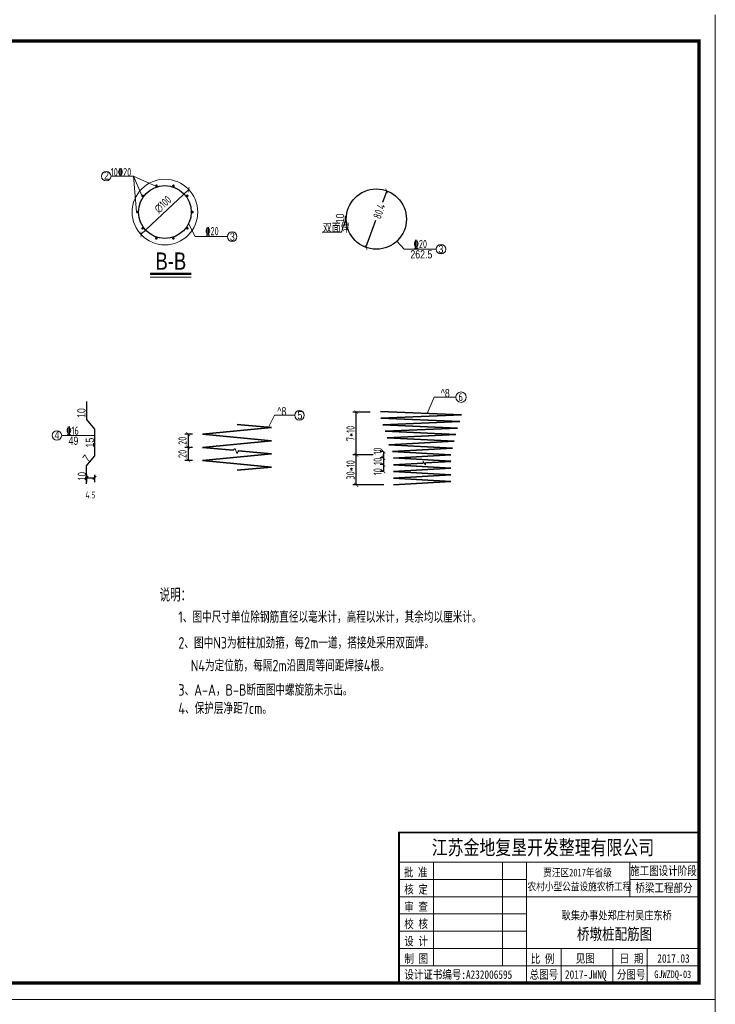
# Model space of a CAD drawing. Header units: inches. Extents: x 112594 to 193184, y 44995 to 116598.
# Tile 145 of 153: x 188941 to 191063, y 103323 to 106323. Entities that reach past the tile are written whole.
import ezdxf

# ---------------------------------------------------------------- set-up
doc = ezdxf.new("R2010")
doc.units = ezdxf.units.IN
doc.header["$MEASUREMENT"] = 0
doc.layers.get('0').update_dxf_attribs({"lineweight": 15})
for name, color, linetype, lineweight in [('0指引线', 4, 'Continuous', 18), ('0文字', 6, 'Continuous', 18), ('0标注', 6, 'Continuous', 18), ('0粗线', 1, 'Continuous', 40), ('0钢筋', 3, 'Continuous', 35), ('BM1', 7, 'Continuous', 15)]:
    doc.layers.add(name, color=color, linetype=linetype, lineweight=lineweight)
for name, color, linetype in [('1', 7, 'Continuous'), ('TK', 7, 'Continuous'), ('配筋2', 2, 'Continuous')]:
    doc.layers.add(name, color=color, linetype=linetype)
doc.styles.add('hz-e', font='hztxt_e.shx', dxfattribs={"width": 0.75, "bigfont": 'hztxt.shx'})
doc.styles.add('HZTXT', font='tssdeng.shx', dxfattribs={"width": 0.75, "bigfont": 'hztxt.shx'})
doc.styles.add('TSSD_Dimension', font='Tssdeng.shx', dxfattribs={"width": 0.7, "bigfont": 'hztxt.shx'})
doc.styles.add('图框', font='SIMFANG.TTF', dxfattribs={"width": 0.8, "height": 4})
doc.dimstyles.new('3', dxfattribs={"dimtxt": 25, "dimasz": 12, "dimexe": 10, "dimexo": 30, "dimgap": 5, "dimtad": 1, "dimdec": 0, "dimzin": 0, "dimdsep": 46, "dimtxsty": 'HZTXT', "dimblk": 'ARCHTICK', "dimcen": 0, "dimclrt": 7, "dimazin": 2, "dimtfac": 1, "dimtdec": 0, "dimtix": 1, "dimtmove": 2, "dimatfit": 3, "dimfxl": 250, "dimtolj": 1, "dimtzin": 0, "dimarcsym": 0})
doc.dimstyles.new('ISO-100', dxfattribs={"dimtxt": 20, "dimasz": 10, "dimexe": 12.5, "dimexo": 6.25, "dimgap": 6.25, "dimtad": 1, "dimdec": 0, "dimdsep": 46, "dimtxsty": 'HZTXT', "dimblk": 'OBLIQUE', "dimcen": 2.5, "dimadec": 0, "dimazin": 0, "dimtfac": 1, "dimtdec": 0, "dimtmove": 2, "dimatfit": 3, "dimldrblk": 'OBLIQUE', "dimfxl": 15, "dimfxlon": 1, "dimarcsym": 0})

# ---------------------------------------------------------------- blocks, each defined once
blk = doc.blocks.new('_Oblique')
at = {"color": 0, "linetype": 'ByBlock', "lineweight": -2}
blk.add_line((-0.5, -0.5), (0.5, 0.5), dxfattribs=at)
blk = doc.blocks.new('*D2068')
at = {"layer": '0标注', "color": 0, "lineweight": -2}
for p, q in [((189144.6, 104936.2), (189144.6, 104913.9)), ((189144.6, 104926.4), (189169.3, 104926.4)), ((189169.3, 104936.2), (189169.3, 104913.9))]:
    blk.add_line(p, q, dxfattribs=at)
at = {"layer": '0标注', "color": 0, "lineweight": -2, "xscale": 10, "yscale": 10, "zscale": 10, "rotation": 180}
blk.add_blockref('_Oblique', (189144.6, 104926.4), dxfattribs=at)
at = {"layer": '0标注', "color": 0, "lineweight": -2, "xscale": 10, "yscale": 10, "zscale": 10}
blk.add_blockref('_Oblique', (189169.3, 104926.4), dxfattribs=at)
at = {"layer": '0标注', "color": 0, "insert": (189157, 104874.5), "char_height": 20, "attachment_point": 5, "style": 'HZTXT'}
blk.add_mtext('4.5', dxfattribs=at)
blk = doc.blocks.new('_ArchTick')
at = {"color": 0, "linetype": 'ByBlock', "const_width": 0.15}
blk.add_lwpolyline([(-0.5, -0.5), (0.5, 0.5)], dxfattribs=at)
blk = doc.blocks.new('*D2004')
at = {"color": 0, "lineweight": -2}
for p, q in [((190060.7, 105801.3), (190047.5, 105765.5)), ((189997, 105628.9), (190027.8, 105712.2))]:
    blk.add_line(p, q, dxfattribs=at)
at = {"color": 0, "lineweight": -2, "xscale": 12, "yscale": 12, "zscale": 12}
for p, rotation in [((190060.7, 105801.3), 69.6987555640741), ((189997, 105628.9), 249.6987555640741)]:
    blk.add_blockref('_ArchTick', p, dxfattribs=dict(at, rotation=rotation))
at = {"color": 7, "insert": (190037.7, 105738.9), "char_height": 25, "attachment_point": 5, "rotation": 69.6988, "style": 'HZTXT'}
blk.add_mtext('\\A1;80.4', dxfattribs=at)
blk = doc.blocks.new('*D1944')
at = {"color": 0, "lineweight": -2}
blk.add_line((189311.1, 105668.3), (189457.1, 105805), dxfattribs=at)
at = {"color": 0, "lineweight": -2, "xscale": 12, "yscale": 12, "zscale": 12}
for p, rotation in [((189457.1, 105805), 43.1285657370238), ((189311.1, 105668.3), 223.1285657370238)]:
    blk.add_blockref('_ArchTick', p, dxfattribs=dict(at, rotation=rotation))
at = {"color": 7, "insert": (189378, 105759.7), "char_height": 25, "attachment_point": 5, "rotation": 43.1286, "style": 'HZTXT'}
blk.add_mtext('\\A1;∅100', dxfattribs=at)
blk = doc.blocks.new('*D1946')
at = {"color": 0, "lineweight": -2}
for p, q in [((190019.4, 104996.9), (189957.6, 104996.9)), ((189967.6, 104905.1), (189967.6, 104996.9)), ((190051.6, 104905.1), (189957.6, 104905.1))]:
    blk.add_line(p, q, dxfattribs=at)
at = {"color": 0, "lineweight": -2, "xscale": 12, "yscale": 12, "zscale": 12}
for p, rotation in [((189967.6, 104996.9), 90), ((189967.6, 104905.1), 270)]:
    blk.add_blockref('_ArchTick', p, dxfattribs=dict(at, rotation=rotation))
at = {"color": 7, "insert": (189950.1, 104951), "char_height": 25, "attachment_point": 5, "rotation": 90, "style": 'HZTXT'}
blk.add_mtext('\\A1;30*10', dxfattribs=at)
blk = doc.blocks.new('*D1947')
at = {"color": 0, "lineweight": -2}
for p, q in [((190010.2, 105127.2), (189957.6, 105127.2)), ((189967.6, 104996.9), (189967.6, 105127.2)), ((189999.3, 104996.9), (189957.6, 104996.9))]:
    blk.add_line(p, q, dxfattribs=at)
at = {"color": 0, "lineweight": -2, "xscale": 12, "yscale": 12, "zscale": 12}
for p, rotation in [((189967.6, 105127.2), 90), ((189967.6, 104996.9), 270)]:
    blk.add_blockref('_ArchTick', p, dxfattribs=dict(at, rotation=rotation))
at = {"color": 7, "insert": (189950.1, 105062.1), "char_height": 25, "attachment_point": 5, "rotation": 90, "style": 'HZTXT'}
blk.add_mtext('\\A1;7*10', dxfattribs=at)
blk = doc.blocks.new('*D1948')
at = {"color": 0, "lineweight": -2}
for p, q in [((189468.6, 105059.7), (189445.2, 105059.7)), ((189455.2, 105059.7), (189455.2, 105019.7)), ((189468.6, 105019.7), (189445.2, 105019.7))]:
    blk.add_line(p, q, dxfattribs=at)
at = {"color": 0, "lineweight": -2, "xscale": 12, "yscale": 12, "zscale": 12}
for p, rotation in [((189455.2, 105059.7), 90), ((189455.2, 105019.7), 270)]:
    blk.add_blockref('_ArchTick', p, dxfattribs=dict(at, rotation=rotation))
at = {"color": 7, "insert": (189437.7, 105039.7), "char_height": 25, "attachment_point": 5, "rotation": 90, "style": 'HZTXT'}
blk.add_mtext('\\A1;20', dxfattribs=at)
blk = doc.blocks.new('*D1949')
at = {"color": 0, "lineweight": -2}
for p, q in [((189468.6, 105019.7), (189445.2, 105019.7)), ((189455.2, 105019.7), (189455.2, 104979.7)), ((189468.6, 104979.7), (189445.2, 104979.7))]:
    blk.add_line(p, q, dxfattribs=at)
at = {"color": 0, "lineweight": -2, "xscale": 12, "yscale": 12, "zscale": 12}
for p, rotation in [((189455.2, 105019.7), 90), ((189455.2, 104979.7), 270)]:
    blk.add_blockref('_ArchTick', p, dxfattribs=dict(at, rotation=rotation))
at = {"color": 7, "insert": (189437.7, 104999.7), "char_height": 25, "attachment_point": 5, "rotation": 90, "style": 'HZTXT'}
blk.add_mtext('\\A1;20', dxfattribs=at)
blk = doc.blocks.new('*D1950')
at = {"color": 0, "lineweight": -2}
for p, q in [((190048.5, 105007.3), (190040.2, 105007.3)), ((190051.4, 104987.3), (190040.2, 104987.3)), ((190050.2, 105007.3), (190050.2, 104987.3))]:
    blk.add_line(p, q, dxfattribs=at)
at = {"color": 0, "lineweight": -2, "xscale": 12, "yscale": 12, "zscale": 12}
for p, rotation in [((190050.2, 105007.3), 90), ((190050.2, 104987.3), 270)]:
    blk.add_blockref('_ArchTick', p, dxfattribs=dict(at, rotation=rotation))
at = {"color": 7, "insert": (190032.7, 105008.4), "char_height": 25, "attachment_point": 5, "rotation": 90, "style": 'HZTXT'}
blk.add_mtext('\\A1;10', dxfattribs=at)
blk = doc.blocks.new('*D1951')
at = {"color": 0, "lineweight": -2}
for p, q in [((190051.4, 104987.3), (190040.2, 104987.3)), ((190050.2, 104987.3), (190050.2, 104999.3)), ((190050.2, 104987.3), (190050.2, 104966.9)), ((190051.4, 104966.9), (190040.2, 104966.9)), ((190050.2, 104966.9), (190050.2, 104954.9))]:
    blk.add_line(p, q, dxfattribs=at)
at = {"color": 0, "lineweight": -2, "xscale": 12, "yscale": 12, "zscale": 12}
for p, rotation in [((190050.2, 104987.3), 270), ((190050.2, 104966.9), 90)]:
    blk.add_blockref('_ArchTick', p, dxfattribs=dict(at, rotation=rotation))
at = {"color": 7, "insert": (190032.7, 104977.1), "char_height": 25, "attachment_point": 5, "rotation": 90, "style": 'HZTXT'}
blk.add_mtext('\\A1;10', dxfattribs=at)
blk = doc.blocks.new('*D1952')
at = {"color": 0, "lineweight": -2}
for p, q in [((190051.4, 104966.9), (190040.2, 104966.9)), ((190050.2, 104966.9), (190050.2, 104946.5)), ((190050.2, 104946.5), (190040.2, 104946.5))]:
    blk.add_line(p, q, dxfattribs=at)
at = {"color": 0, "lineweight": -2, "xscale": 12, "yscale": 12, "zscale": 12}
for p, rotation in [((190050.2, 104966.9), 90), ((190050.2, 104946.5), 270)]:
    blk.add_blockref('_ArchTick', p, dxfattribs=dict(at, rotation=rotation))
at = {"color": 7, "insert": (190032.7, 104945.6), "char_height": 25, "attachment_point": 5, "rotation": 90, "style": 'HZTXT'}
blk.add_mtext('\\A1;10', dxfattribs=at)

msp = doc.modelspace()

# ---------------------------------------------------------------- hatches: boundary and pattern name
h = msp.add_hatch()
h.set_pattern_fill('ANSI31', color=256, scale=0.183, style=0)
h.set_pattern_definition([(45, (173071.4266, 149039.94045), (-0.4108467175, 0.4108467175), [])])
h.paths.add_polyline_path([(189937.50129, 105724.59477), (189934.59615, 105724.59477, 0.0600593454), (189934.59615, 105706.29477), (189937.50129, 105706.29477, -0.0311853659), (189936.93004, 105715.44477, -0.0311853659)])

# ---------------------------------------------------------------- linework, layer by layer
for p, q in [((189288.36231, 105845.9203), (189219.78209, 105845.9203)), ((189288.36231, 105845.9203), (189314.05182, 105786.78051)), ((189288.36231, 105845.9203), (189297.94579, 105737.20323)), ((189358.66979, 105814.85032), (189288.36231, 105845.9203)), ((189476.63964, 105661.74742), (189456.2791, 105701.32839)), ((189934.26811, 105709.6294), (189922.19387, 105675.15363)), ((189937.50129, 105724.59477), (189934.59615, 105724.59477)), ((189937.50129, 105706.29477), (189934.59615, 105706.29477)), ((189922.19387, 105675.15363), (189863.69078, 105675.15363)), ((189476.63964, 105661.74742), (189574.62064, 105661.74742)), ((190091.21295, 105647.62735), (190113.59627, 105623.39753)), ((190113.59627, 105623.39753), (190211.57727, 105623.39753)), ((189169.34821, 105055.86831), (189069.34318, 105055.86831)), ((189592.10086, 105010.81366), (189598.26715, 105015.81453)), ((189598.26715, 105015.81453), (189603.58994, 105001.0713)), ((189603.58994, 105001.0713), (189608.8805, 105009.22093)), ((190171.53016, 104971.70452), (190171.16237, 104976.22101)), ((190171.16237, 104976.22101), (190179.2174, 104966.56339)), ((190179.2174, 104966.56339), (190178.89099, 104972.1357))]:
    msp.add_line(p, q)
for centre, radius in [((189205.23686, 105845.9203), 14.54523), ((189384.06857, 105736.6809), 100), ((189589.16587, 105661.74742), 14.54523), ((190226.12249, 105623.39753), 14.54523), ((189054.79796, 105055.86831), 14.54523)]:
    msp.add_circle(centre, radius)
msp.add_arc((190010.49604, 105715.44477), 76.44943, 173.12596321, 186.87403679)
at = {"layer": '0指引线'}
for p, q in [((190205.20205, 105172.50399), (190184.27635, 105122.89376)), ((190205.20205, 105172.50399), (190271.20755, 105172.50399)), ((189718.03818, 105117.31533), (189699.44363, 105078.75207)), ((189779.87858, 105117.31533), (189718.03818, 105117.31533))]:
    msp.add_line(p, q, dxfattribs=at)
for centre, radius in [((190287.10397, 105172.50399), 15.89642), ((189794.4238, 105117.31533), 14.54523)]:
    msp.add_circle(centre, radius, dxfattribs=at)
at = {"layer": '0标注'}
msp.add_line((189339.07737, 105538.54627), (189464.36437, 105538.54627), dxfattribs=at)
at = {"layer": '0标注', "const_width": 7.32}
msp.add_lwpolyline([(189339.07737, 105548.57891), (189464.36437, 105548.57891)], dxfattribs=at)
at = {"layer": '0粗线', "const_width": 4}
for points in [[(189358.66979, 105814.85032, 1), (189357.43372, 105818.65454, 1)], [(189409.46736, 105814.85032, 1), (189410.70343, 105818.65454, 1)], [(189317.57369, 105784.99226, 1), (189314.33763, 105787.3434, 1)], [(189450.56345, 105784.99226, 1), (189453.79952, 105787.3434, 1)], [(189301.87638, 105736.6809, 1), (189297.87638, 105736.6809, 1)], [(189466.26077, 105736.6809, 1), (189470.26077, 105736.6809, 1)], [(189317.57369, 105688.36954, 1), (189314.33763, 105686.0184, 1)], [(189450.56345, 105688.36954, 1), (189453.79952, 105686.0184, 1)], [(189358.66979, 105658.51148, 1), (189357.43372, 105654.70725, 1)], [(189409.46736, 105658.51148, 1), (189410.70343, 105654.70725, 1)]]:
    msp.add_lwpolyline(points, format="xyb", close=True, dxfattribs=at)
at = {"layer": '0钢筋', "lineweight": 30}
for p, q in [((189144.64321, 105159.55716), (189144.64321, 105104.65716)), ((189144.64321, 105104.65716), (189169.34821, 105075.22032)), ((189169.34821, 105075.22032), (189169.34821, 104992.87032)), ((189144.64321, 104963.43347), (189169.34821, 104992.87032)), ((189144.64321, 104908.53347), (189144.64321, 104963.43347))]:
    msp.add_line(p, q, dxfattribs=at)
at = {"layer": '0钢筋'}
for p, q in [((190288.42777, 105118.57985), (190041.44352, 105128.80985)), ((190042.72836, 105108.28032), (190288.42777, 105118.57985)), ((190283.34285, 105098.05032), (190042.72836, 105108.28032)), ((189709.30903, 105079.6885), (189498.60529, 105059.68843)), ((189603.95716, 105089.68853), (189709.30903, 105079.6885)), ((190048.32072, 105087.82032), (190283.34285, 105098.05032)), ((190276.51903, 105077.7515), (190048.32072, 105087.82032)), ((190056.2342, 105068.72964), (190276.64925, 105077.75683)), ((189498.60529, 105059.68843), (189709.30903, 105039.68836)), ((190271.5157, 105058.49964), (190056.2342, 105068.72964)), ((190061.82655, 105048.26964), (190271.5157, 105058.49964)), ((190266.06151, 105038.03964), (190061.82655, 105048.26964)), ((189709.30903, 105039.68836), (189498.60529, 105019.68829)), ((189498.60529, 105019.68829), (189592.10086, 105010.81366)), ((190067.41891, 105027.80964), (190266.06151, 105038.03964)), ((190260.60732, 105017.57964), (190067.41891, 105027.80964)), ((190078.53453, 105007.34964), (190260.60732, 105017.57964)), ((189709.30903, 104999.68822), (189498.60529, 104979.68815)), ((189608.8805, 105009.22093), (189709.30903, 104999.68822)), ((190255.13553, 104997.05362), (190078.53453, 105007.34964)), ((190081.36275, 104987.31918), (190256.00315, 104977.09747)), ((190256.26259, 104997.11964), (190081.6222, 104986.88964)), ((189498.60529, 104979.68815), (189709.30903, 104959.68808)), ((189709.30903, 104959.68808), (189603.95716, 104949.68804)), ((190081.36275, 104966.86747), (190256.00315, 104956.64576)), ((190171.53016, 104971.70452), (190081.6222, 104966.43793)), ((190256.26259, 104956.21622), (190081.6222, 104945.98622)), ((190256.26259, 104976.66793), (190178.89099, 104972.1357)), ((190081.36275, 104946.41576), (190256.00315, 104936.19405)), ((190081.36275, 104925.96405), (190256.00315, 104915.74234)), ((190256.26259, 104935.76452), (190081.6222, 104925.53452)), ((190256.26259, 104915.31281), (190081.6222, 104905.08281))]:
    msp.add_line(p, q, dxfattribs=at)
at = {"layer": '0钢筋', "lineweight": 30}
for centre, radius in [((189384.06857, 105736.6809), 80.4), ((190028.87601, 105715.10674), 91.866)]:
    msp.add_circle(centre, radius, dxfattribs=at)
at = {"layer": 'BM1', "linetype": 'Continuous'}
for p, q in [((191062.59813, 106337.96209), (191062.59813, 103337.65903)), ((191062.59813, 103337.65903), (186819.76981, 103337.65903)), ((191062.59813, 103337.65903), (191062.59813, 100337.35597))]:
    msp.add_line(p, q, dxfattribs=at)
at = {"layer": 'BM1', "color": 0, "linetype": 'Continuous'}
for p, q in [((191062.59813, 106307.656), (191062.59813, 103337.65903)), ((191062.59813, 106307.656), (191062.59813, 103337.65903)), ((191062.59813, 106307.656), (191062.59813, 103337.65903)), ((191062.59813, 106307.656), (191062.59813, 103337.65903)), ((191062.59813, 106307.656), (191062.59813, 103337.65903)), ((190097.95863, 103845.72717), (191012.60324, 103845.72717)), ((190097.95863, 103845.72717), (190097.95863, 103387.65393)), ((190097.95863, 103387.65393), (190097.95863, 103845.72717)), ((190097.95863, 103755.6144), (191012.60324, 103755.6144)), ((190203.0902, 103440.21971), (190203.0902, 103755.6144)), ((190413.35332, 103755.6144), (190413.35332, 103440.21971)), ((190486.94542, 103755.6144), (190486.94542, 103387.65393)), ((190802.34011, 103650.48283), (190802.34011, 103755.6144)), ((190097.95863, 103703.04862), (190486.94542, 103703.04862)), ((190802.34011, 103703.04862), (191012.60324, 103703.04862)), ((190097.95863, 103650.48283), (191012.60324, 103650.48283)), ((190097.95863, 103597.91705), (190486.94542, 103597.91705)), ((190097.95863, 103545.35127), (190486.94542, 103545.35127)), ((190097.95863, 103492.78549), (191012.60324, 103492.78549)), ((190592.07698, 103492.78549), (190592.07698, 103387.65393)), ((190749.77433, 103492.78549), (190749.77433, 103387.65393)), ((190854.90589, 103492.78549), (190854.90589, 103440.21971)), ((190854.90589, 103387.65393), (190854.90589, 103492.78549)), ((190097.95863, 103440.21971), (191012.60324, 103440.21971))]:
    msp.add_line(p, q, dxfattribs=at)
at = {"layer": 'BM1', "color": 0, "linetype": 'Continuous', "const_width": 9.99898}
msp.add_lwpolyline([(186987.61391, 103387.65393), (186987.61391, 106257.6611), (191012.60324, 106257.6611), (191012.60324, 103387.65393)], close=True, dxfattribs=at)
at = {"layer": 'BM1', "color": 0, "linetype": 'Continuous', "const_width": 5.25658}
msp.add_lwpolyline([(191012.60324, 103845.72717), (190097.95863, 103845.72717), (190097.95863, 103387.65393)], dxfattribs=at)

# ---------------------------------------------------------------- texts
at = {"width": 0.8}
for s, height, style, p in [('B-B', 52.5, 'hz-e', (189355.47528, 105560.97523)), ('说明：', 40, 'HZTXT', (189367.91277, 104549.61373)), ('1、图中尺寸单位除钢筋直径以毫米计，高程以米计，其余均以厘米计。', 35, 'HZTXT', (189425.17214, 104485.07718)), ('2、图中N3为桩柱加劲箍，每2m一道，搭接处采用双面焊。', 35, 'HZTXT', (189425.17214, 104406.49122)), ('N4为定位筋，每隔2m沿圆周等间距焊接4根。', 35, 'HZTXT', (189463.156, 104337.21239)), ('3、A-A，B-B断面图中螺旋筋未示出。', 35, 'HZTXT', (189425.17214, 104262.98566)), ('4、保护层净距7cm。', 35, 'HZTXT', (189425.17214, 104207.02598))]:
    msp.add_text(s, height=height, dxfattribs=dict(at, style=style)).set_placement(p)
at = {"layer": '0文字', "width": 0.8}
for s, style, p in [('2', 'hz-e', (189198.64457, 105835.58215)), ('双面焊', 'hz-e', (189865.63097, 105674.43028)), ('3', 'hz-e', (189582.33844, 105648.90322)), ('262.5', 'hz-e', (190132.73041, 105595.3254)), ('3', 'hz-e', (190218.38557, 105611.09468)), ('^ 8', 'hz-e', (190225.25718, 105172.29039)), ('6', 'HZTXT', (190279.17152, 105160.6936)), ('^ 8', 'hz-e', (189726.76363, 105117.10174)), ('5', 'hz-e', (189788.27881, 105105.10332)), ('4', 'hz-e', (189047.25313, 105044.06911)), ('49', 'hz-e', (189090.22498, 105027.31121))]:
    msp.add_text(s, height=25, dxfattribs=dict(at, style=style)).set_placement(p)
at = {"layer": '0文字', "style": 'hz-e', "width": 0.8}
for s, rotation, p in [('10', 90, (189930.57285, 105702.45543)), ('10', 90, (189141.9009, 105109.25191)), ('15', 90, (189167.87366, 105019.21779)), ('7', 49.99479911, (189150.27112, 104972.02217))]:
    msp.add_text(s, height=25, rotation=rotation, dxfattribs=at).set_placement(p)
at = {"layer": '0标注', "style": 'hz-e', "width": 0.6}
msp.add_text('10', height=25, rotation=90, dxfattribs=at).set_placement((189143.45394, 104918.90619))
at = {"layer": '1', "color": 7, "linetype": 'Continuous', "style": '图框', "width": 0.8}
for s, height, p in [('江苏金地复垦开发整理有限公司 ', 44.4121037, (190197.76621, 103778.21419)), ('批 准', 25.907061, (190112.67809, 103711.94704)), ('贾汪区2017年省级', 23.551873, (190537.65843, 103712.28138)), ('农村小型公益设施农桥工程', 23.5518732, (190489.93589, 103669.67353)), ('核 定', 25.907061, (190114.00093, 103659.65318)), ('审 查', 25.907061, (190114.00093, 103607.0874)), ('校 核', 25.907061, (190114.00093, 103554.52161)), ('设 计', 25.907061, (190114.00093, 103501.95583)), ('制 图', 25.907061, (190114.3419, 103448.66247)), ('比 例', 25.907061, (190499.76223, 103448.38458)), ('见图', 25.907061, (190637.0829, 103449.30678)), ('日 期', 25.907061, (190771.07338, 103449.30678)), ('2017.03', 25.907061, (190885.6647, 103449.30678)), ('设计证书编号:A232006595 ', 25.9070605, (190114.01754, 103400.1837)), ('总图号', 25.907061, (190496.35768, 103400.33712)), ('2017-JWNQ', 25.907061, (190604.1059, 103400.33712)), ('分图号', 25.907061, (190762.36398, 103400.33712))]:
    msp.add_text(s, height=height, dxfattribs=at).set_placement(p)
at = {"layer": '1', "color": 7, "linetype": 'Continuous', "char_height": 25.907061, "width": 215.1817481, "attachment_point": 5, "style": '图框'}
for s, insert in [('施工图设计阶段', (190904.34317, 103727.79782)), ('桥梁工程部分', (190905.86207, 103675.70934))]:
    msp.add_mtext(s, dxfattribs=dict(at, insert=insert))
at = {"layer": 'BM1', "color": 0, "linetype": 'Continuous', "style": '图框', "width": 0.8}
msp.add_text('GJWZDQ-03', height=23, dxfattribs=at).set_placement((190876.46966, 103402.55862))
at = {"layer": 'TK', "lineweight": 0, "style": '图框', "width": 0.8}
for s, height, p in [('耿集办事处郑庄村吴庄东桥', 24.9938437, (190593.92552, 103580.92894)), ('桥墩桩配筋图', 34.991381, (190640.78994, 103519.27339))]:
    msp.add_text(s, height=height, dxfattribs=at).set_placement(p)
at = {"layer": '配筋2', "color": 2, "style": 'TSSD_Dimension', "width": 0.75}
for s, p in [('10%%13220', (189218.75931, 105845.7067)), ('%%13220', (189507.08818, 105665.95975)), ('%%13220', (190142.43539, 105626.75404)), ('%%13216', (189083.13606, 105058.00044))]:
    msp.add_text(s, height=25, rotation=0.00001699, dxfattribs=at).set_placement(p)

# ---------------------------------------------------------------- dimensions: what is measured, and where the dimension line sits
dim = msp.add_diameter_dim_2p(p1=(189311.08642, 105668.31713), p2=(189457.05073, 105805.04467), dimstyle='3', override={"dimlfac": 0.5})
dim.commit()
dim.dimension.update_dxf_attribs({"geometry": '*D1944', "text_midpoint": (189378.03987, 105759.71884), "dimtype": 163})
dim = msp.add_diameter_dim_2p(p1=(190060.74947, 105801.26615), p2=(189997.00254, 105628.94733), text='80.4', dimstyle='3', override={"dimlfac": 0.5})
dim.commit()
dim.dimension.update_dxf_attribs({"geometry": '*D2004', "text_midpoint": (190037.66071, 105738.8533), "dimtype": 163})
for base, p1, p2, text, picture, middle in [((189967.58427, 105127.18732), (190029.27241, 104996.93963), (190040.18494, 105127.18732), '7*10', '*D1947', (189950.08427, 105062.06347)), ((189967.58427, 104996.93963), (190081.6222, 104905.08281), (190049.40613, 104996.93963), '30*10', '*D1946', (189950.08427, 104951.01122))]:
    dim = msp.add_linear_dim(base=base, p1=p1, p2=p2, angle=90, text=text, dimstyle='3', override={"dimlfac": 0.5})
    dim.commit()
    dim.dimension.update_dxf_attribs({"geometry": picture, "text_midpoint": middle})
for base, p1, p2, picture, middle in [((189455.21232, 105019.68829), (189498.60529, 105059.68843), (189498.60529, 105019.68829), '*D1948', (189437.71232, 105039.68836)), ((189455.21232, 104979.68815), (189498.60529, 105019.68829), (189498.60529, 104979.68815), '*D1949', (189437.71232, 104999.68822)), ((190050.23495, 104966.86747), (190081.36275, 104987.31918), (190081.36275, 104966.86747), '*D1951', (190032.73495, 104977.09333))]:
    dim = msp.add_linear_dim(base=base, p1=p1, p2=p2, angle=90, dimstyle='3', override={"dimlfac": 0.5})
    dim.commit()
    dim.dimension.update_dxf_attribs({"geometry": picture, "text_midpoint": middle})
for base, p1, p2, picture, middle in [((190050.23495, 104987.31918), (190078.53453, 105007.34964), (190081.36275, 104987.31918), '*D1950', (190032.73495, 105008.40584)), ((190050.23495, 104946.48559), (190081.36275, 104966.86747), (190080.1698, 104946.48559), '*D1952', (190032.73495, 104945.6051))]:
    dim = msp.add_linear_dim(base=base, p1=p1, p2=p2, angle=90, dimstyle='3', override={"dimlfac": 0.5})
    dim.commit()
    dim.dimension.update_dxf_attribs({"geometry": picture, "text_midpoint": middle, "dimtype": 160})
at = {"layer": '0标注'}
dim = msp.add_linear_dim(base=(189169.34821, 104926.38903), p1=(189144.64321, 104942.49994), p2=(189169.34821, 104942.49994), text='4.5', dimstyle='ISO-100', dxfattribs=at)
dim.commit()
dim.dimension.update_dxf_attribs({"geometry": '*D2068', "text_midpoint": (189156.99571, 104874.51403)})

doc.saveas('drawing.dxf')
